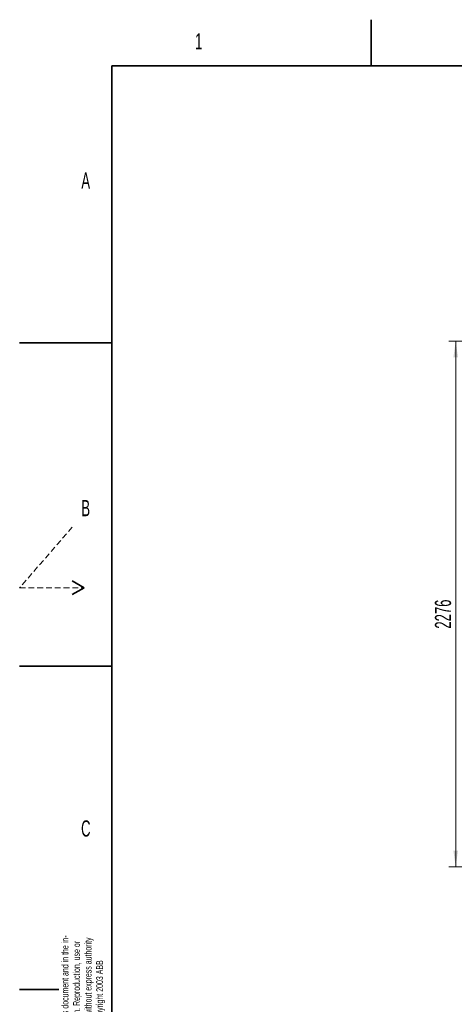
# Model space of a CAD drawing. Header units: millimetres. Extents: x 0 to 11920, y 0 to 8400.
# Tile 13 of 56: x 0 to 1885, y 4136 to 8400. Entities that reach past the tile are written whole.
import ezdxf

# ---------------------------------------------------------------- set-up
doc = ezdxf.new("R2010")
doc.units = ezdxf.units.MM
doc.header["$LTSCALE"] = 20
doc.linetypes.add('HIDDEN', pattern=[1.905, 1.27, -0.635])
doc.styles.add('SLDTEXTSTYLE0', font='TXT', dxfattribs={"width": 0.605})
doc.dimstyles.new('SLDDIMSTYLE0', dxfattribs={"dimtxt": 70, "dimasz": 70, "dimexe": 0, "dimexo": 0.0625, "dimgap": 17.5, "dimtad": 1, "dimdec": 0, "dimrnd": 1e-09, "dimzin": 12, "dimdsep": 46, "dimtxsty": 'SLDTEXTSTYLE0', "dimsah": 1, "dimcen": 0.09, "dimadec": 0, "dimazin": 3, "dimtfac": 1, "dimtofl": 0, "dimtmove": 0, "dimatfit": 3, "dimfxl": 1, "dimfrac": 2, "dimtolj": 1, "dimtzin": 12, "dimarcsym": 0})

# ---------------------------------------------------------------- blocks, each defined once
blk = doc.blocks.new('SW_NOTE_0')
at = {"color": 0, "linetype": 'Continuous', "lineweight": 0, "char_height": 30, "attachment_point": 1, "rotation": 90, "style": 'SLDTEXTSTYLE0'}
for s, insert in [('disclosure to third parties without express authority', (61.3, 0)), ('We reserve all rights in this document and in the in-', (-38.7, 0)), ('formation contained therein. Reproduction, use or', (11.3, 0)), ('is strictly forbidden.  © Copyright 2003 ABB', (111.3, 0))]:
    blk.add_mtext(s, dxfattribs=dict(at, insert=insert))
blk = doc.blocks.new('_D_12')
at = {"color": 7, "linetype": 'Continuous', "lineweight": 0}
for p, q in [((2879.4, 7007.6), (1861.1, 7007.6)), ((1891.1, 4731.5), (1891.1, 7007.6)), ((2409.8, 4731.5), (1861.1, 4731.5))]:
    blk.add_line(p, q, dxfattribs=at)
at = {"color": 7, "linetype": 'Continuous', "lineweight": 18}
for points in [[(1891.1, 7007.6), (1881.1, 6937.6), (1901.1, 6937.6)], [(1891.1, 4731.5), (1901.1, 4801.5), (1881.1, 4801.5)]]:
    blk.add_solid(points, dxfattribs=at)
at = {"color": 7, "linetype": 'Continuous', "lineweight": 18, "insert": (1800.9, 5762.6), "char_height": 70, "attachment_point": 1, "rotation": 90, "style": 'SLDTEXTSTYLE0'}
blk.add_mtext('2276', dxfattribs=at)

msp = doc.modelspace()

# ---------------------------------------------------------------- linework, layer by layer
at = {"color": 7, "linetype": 'Continuous', "lineweight": 35}
for p, q in [((1525, 8400), (1525, 8200)), ((400, 200), (400, 8200)), ((11720, 8200), (400, 8200)), ((0, 7000), (400, 7000)), ((228.04, 5970), (280, 5940)), ((280, 5940), (228.04, 5910)), ((0, 5600), (400, 5600)), ((170, 4200), (0, 4200))]:
    msp.add_line(p, q, dxfattribs=at)
at = {"color": 7, "linetype": 'HIDDEN', "lineweight": 18}
for p, q in [((228.04, 6202.14), (0, 5940)), ((0, 5940), (280, 5940))]:
    msp.add_line(p, q, dxfattribs=at)

# ---------------------------------------------------------------- block references
at = {"color": 7, "linetype": 'Continuous', "lineweight": 0}
msp.add_blockref('SW_NOTE_0', (220.38, 3744.04), dxfattribs=at)

# ---------------------------------------------------------------- texts
at = {"color": 7, "linetype": 'Continuous', "lineweight": 0, "char_height": 70, "attachment_point": 1, "style": 'SLDTEXTSTYLE0'}
for s, insert in [('1', (760.97, 8341.37)), ('A', (267.6, 7738.18)), ('B', (267.76, 6319.67)), ('C', (266.44, 4932.08))]:
    msp.add_mtext(s, dxfattribs=dict(at, insert=insert))

# ---------------------------------------------------------------- dimensions: what is measured, and where the dimension line sits
at = {"color": 7, "linetype": 'Continuous', "lineweight": 18}
dim = msp.add_linear_dim(base=(1891.1, 7007.63), p1=(2413.82, 4731.48), p2=(2883.41, 7007.63), angle=90, dimstyle='SLDDIMSTYLE0', dxfattribs=at)
dim.commit()
dim.dimension.update_dxf_attribs({"geometry": '_D_12', "text_midpoint": (1891.1, 5869.55), "dimtype": 160})

doc.saveas('drawing.dxf')
